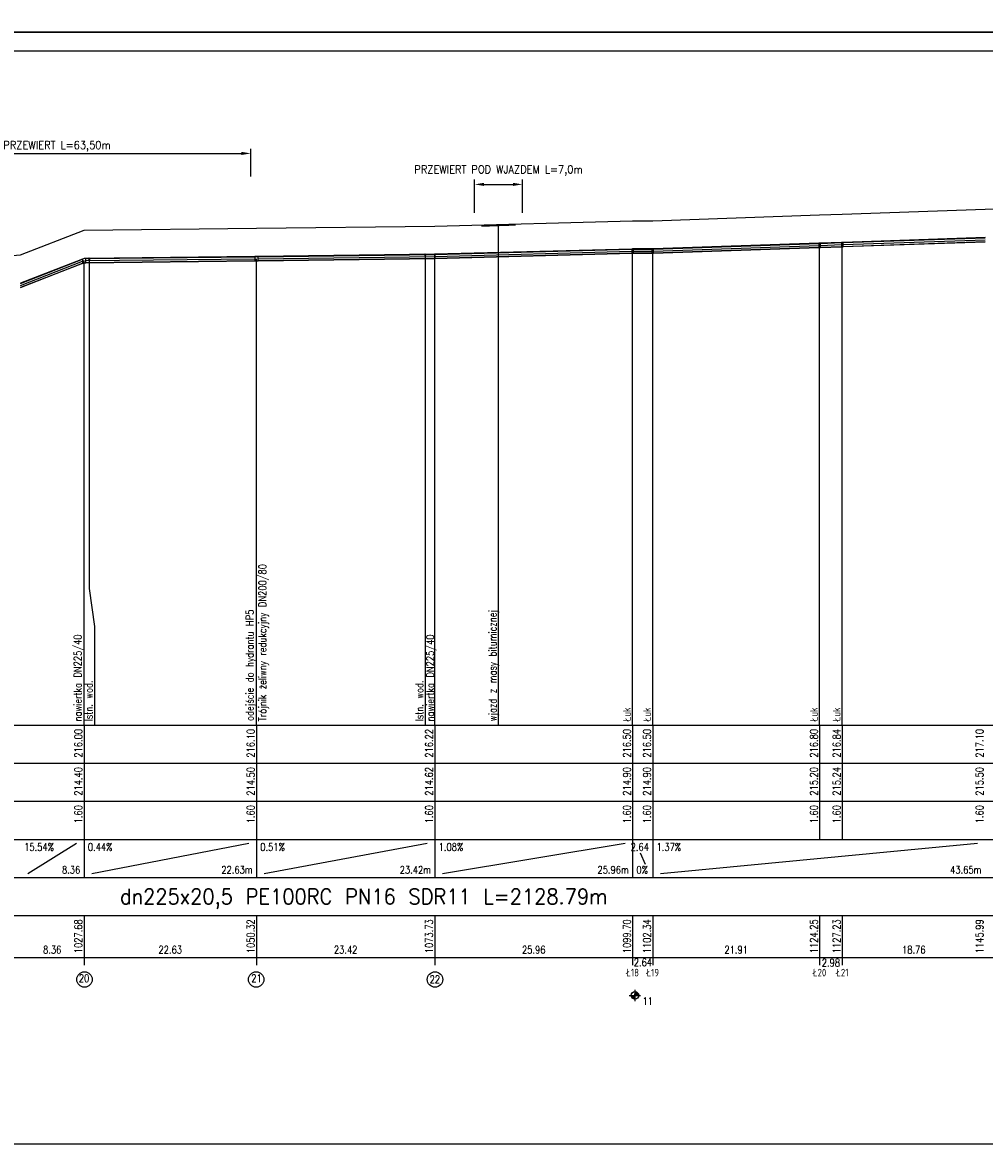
# Model space of a CAD drawing. Extents: x 122 to 1445, y -293 to 2085.
# Tile 24 of 38: x 703 to 955, y 1194 to 1491. Entities that reach past the tile are written whole.
import ezdxf
from ezdxf.enums import TextEntityAlignment as Align

# ---------------------------------------------------------------- set-up
doc = ezdxf.new("R2010")
doc.units = 0
doc.header["$LTSCALE"] = 0.2
doc.header["$MEASUREMENT"] = 0
doc.layers.get('Defpoints').update_dxf_attribs({"linetype": 'CONTINUOUS'})
for name, color, linetype in [('Armatura', 7, 'CONTINUOUS'), ('Liczby', 7, 'CONTINUOUS'), ('Linie_odn', 7, 'CONTINUOUS'), ('Linie_opisowe', 7, 'CONTINUOUS'), ('Linie_tabeli', 7, 'CONTINUOUS'), ('Odcinki', 7, 'CONTINUOUS'), ('Opis_PZ', 7, 'CONTINUOUS'), ('Opis_uzbr_n', 7, 'CONTINUOUS'), ('Opis_uzbr_p', 7, 'CONTINUOUS'), ('Osie', 7, 'CONTINUOUS'), ('Teren_istn', 3, 'CONTINUOUS'), ('Uzbr_nadz', 7, 'CONTINUOUS'), ('Uzbr_podz', 7, 'CONTINUOUS'), ('warstwa_nr_0', 8, 'CONTINUOUS'), ('Wezly', 7, 'CONTINUOUS')]:
    doc.layers.add(name, color=color, linetype=linetype)
doc.styles.add('S', font='simplex.shx', dxfattribs={"width": 0.9, "height": 2.1})
doc.styles.get("Standard").update_dxf_attribs({"font": 'txt.shx'})
doc.dimstyles.new('ISO-25', dxfattribs={"dimtxt": 2.5, "dimasz": 2.5, "dimexe": 1.25, "dimexo": 0.625, "dimtad": 1, "dimdec": 4, "dimdsep": 46, "dimtxsty": 'Standard', "dimcen": 2.5, "dimadec": 0, "dimazin": 0, "dimtfac": 1, "dimtdec": 4, "dimtmove": 0, "dimatfit": 3, "dimfxl": 1, "dimtolj": 1, "dimtzin": 0, "dimarcsym": 0})

# ---------------------------------------------------------------- blocks, each defined once
blk = doc.blocks.new('*D4')
at = {"layer": 'Defpoints', "color": 0, "transparency": 16777216}
for p in [(833.97, 1448.77), (821.42, 1440.64), (833.97, 1440.64)]:
    blk.add_point(p, dxfattribs=at)
at = {"layer": 'Linie_odn', "color": 0, "lineweight": -2, "transparency": 16777216}
for p, q in [((821.42, 1441.26), (821.42, 1450.02)), ((833.97, 1441.26), (833.97, 1450.02)), ((823.92, 1448.77), (831.47, 1448.77))]:
    blk.add_line(p, q, dxfattribs=at)
at = {"layer": 'Linie_odn', "color": 0, "transparency": 16777216}
for points in [[(823.92, 1449.19), (823.92, 1448.35), (821.42, 1448.77)], [(831.47, 1449.19), (831.47, 1448.35), (833.97, 1448.77)]]:
    blk.add_solid(points, dxfattribs=at)
at = {"layer": 'Linie_odn', "color": 0, "transparency": 16777216, "insert": (827.7, 1452.4), "char_height": 2.1, "width": 47.6614, "attachment_point": 5, "style": 'S'}
blk.add_mtext('\\A1;PRZEWIERT POD WJAZDEM L=7,0m', dxfattribs=at)
blk = doc.blocks.new('*D6')
at = {"layer": 'Defpoints', "color": 0, "transparency": 16777216}
for p in [(762.67, 1456.9), (662.6, 1450.27), (762.67, 1450.19)]:
    blk.add_point(p, dxfattribs=at)
at = {"layer": 'Linie_odn', "color": 0, "lineweight": -2, "transparency": 16777216}
for p, q in [((662.6, 1450.9), (662.6, 1458.15)), ((665.1, 1456.9), (760.17, 1456.9)), ((762.67, 1450.81), (762.67, 1458.15))]:
    blk.add_line(p, q, dxfattribs=at)
at = {"layer": 'Linie_odn', "color": 0, "transparency": 16777216}
for points in [[(665.1, 1457.32), (665.1, 1456.49), (662.6, 1456.9)], [(760.17, 1457.32), (760.17, 1456.49), (762.67, 1456.9)]]:
    blk.add_solid(points, dxfattribs=at)
at = {"layer": 'Linie_odn', "color": 0, "transparency": 16777216, "insert": (711.79, 1458.78), "char_height": 2.1, "width": 47.6614, "attachment_point": 5, "style": 'S'}
blk.add_mtext('\\A1;PRZEWIERT L=63,50m', dxfattribs=at)

msp = doc.modelspace()

# ---------------------------------------------------------------- linework, layer by layer
at = {"layer": 'Armatura'}
for p, q in [((810.97927, 1430.40144), (810.88927, 1430.39904)), ((810.88927, 1430.39904), (810.88927, 1429.27404)), ((810.97927, 1430.37464), (810.88927, 1430.37224)), ((810.88927, 1429.30084), (810.97927, 1429.30324)), ((810.88927, 1429.27404), (810.97927, 1429.27644)), ((811.06927, 1430.40384), (810.97927, 1430.40144)), ((811.06927, 1430.37704), (810.97927, 1430.37464)), ((810.97927, 1429.30324), (811.06927, 1429.30564)), ((810.97927, 1429.27644), (811.06927, 1429.27884)), ((811.06927, 1429.27884), (811.06927, 1430.40384))]:
    msp.add_line(p, q, dxfattribs=at)
at = {"layer": 'Liczby'}
for p, q in [((862.01267, 1235.73894), (865.01267, 1235.73894)), ((862.51507, 1235.66914), (864.51027, 1235.80874)), ((862.52237, 1235.59974), (864.50297, 1235.87814)), ((862.53457, 1235.53104), (864.49077, 1235.94684)), ((862.55137, 1235.46334), (864.47397, 1236.01454)), ((862.57297, 1235.39694), (864.45237, 1236.08094)), ((862.59917, 1235.33224), (864.42617, 1236.14564)), ((862.62977, 1235.26944), (864.39557, 1236.20844)), ((862.66467, 1235.20904), (864.36067, 1236.26884)), ((862.70367, 1235.15114), (864.32167, 1236.32674)), ((862.74667, 1235.09614), (864.27867, 1236.38174)), ((862.79337, 1235.04424), (864.23197, 1236.43364)), ((862.84357, 1234.99584), (864.18177, 1236.48204)), ((862.89697, 1234.95094), (864.12837, 1236.52694)), ((862.95347, 1234.90994), (864.07187, 1236.56794)), ((863.01267, 1234.87294), (864.01267, 1236.60494)), ((863.07427, 1234.84014), (863.95107, 1236.63774)), ((863.13807, 1234.81174), (863.88727, 1236.66614)), ((863.20367, 1234.78784), (863.82167, 1236.69004)), ((863.27077, 1234.76864), (863.75457, 1236.70924)), ((863.33907, 1234.75414), (863.68627, 1236.72374)), ((863.40817, 1234.74444), (863.61717, 1236.73344)), ((863.47777, 1234.73954), (863.54757, 1236.73834)), ((863.51267, 1237.23894), (863.51267, 1234.23894))]:
    msp.add_line(p, q, dxfattribs=at)
msp.add_circle((863.51267, 1235.73894), 1, dxfattribs=at)
at = {"layer": 'Linie_opisowe'}
for p, q in [((827.63927, 1438.2881), (827.63927, 1306.73894)), ((808.41717, 1430.30594), (808.41717, 1306.73894))]:
    msp.add_line(p, q, dxfattribs=at)
msp.add_lwpolyline([(720.20997, 1429.25344), (720.20997, 1342.65894), (721.57777, 1332.65894), (721.57777, 1306.73894)], dxfattribs=at)
at = {"layer": 'Linie_tabeli'}
for p, q in [((258.52647, 1306.73894), (1073.90927, 1306.73894)), ((718.87777, 1306.73894), (718.87777, 1276.73894)), ((764.14577, 1306.73894), (764.14577, 1276.73894)), ((810.97927, 1306.73894), (810.97927, 1276.73894)), ((862.90727, 1306.73894), (862.90727, 1276.73894)), ((868.18747, 1306.73894), (868.18747, 1276.73894)), ((912.00487, 1306.73894), (912.00487, 1276.73894)), ((917.96657, 1306.73894), (917.96657, 1276.73894)), ((258.52647, 1296.73894), (1071.20927, 1296.73894)), ((258.52647, 1286.73894), (1071.20927, 1286.73894)), ((258.52647, 1276.73894), (1071.20927, 1276.73894)), ((704.15047, 1267.73894), (716.87777, 1275.73894)), ((718.87777, 1276.73894), (718.87777, 1266.73894)), ((720.87777, 1267.73894), (762.14577, 1275.73894)), ((764.14577, 1276.73894), (764.14577, 1266.73894)), ((766.14577, 1267.73894), (808.97927, 1275.73894)), ((810.97927, 1276.73894), (810.97927, 1266.73894)), ((812.97927, 1267.73894), (860.90727, 1275.73894)), ((862.90727, 1276.73894), (862.90727, 1266.73894)), ((868.18747, 1276.73894), (868.18747, 1266.73894)), ((870.18747, 1267.73894), (953.49537, 1275.73894)), ((864.90727, 1273.23894), (866.18747, 1270.23894)), ((258.52647, 1266.73894), (1071.20927, 1266.73894)), ((258.52647, 1256.73894), (1071.20927, 1256.73894)), ((718.87777, 1256.73894), (718.87777, 1243.73894)), ((764.14577, 1256.73894), (764.14577, 1243.73894)), ((810.97927, 1256.73894), (810.97927, 1243.73894)), ((862.90727, 1256.73894), (862.90727, 1243.73894)), ((868.18747, 1256.73894), (868.18747, 1243.73894)), ((912.00487, 1256.73894), (912.00487, 1243.73894)), ((917.96657, 1256.73894), (917.96657, 1243.73894)), ((258.52647, 1245.73894), (1071.20927, 1245.73894))]:
    msp.add_line(p, q, dxfattribs=at)
msp.add_lwpolyline([(146.68012, 1196.76042), (1216.59527, 1196.76042), (1216.59527, 1483.76042), (146.68012, 1483.76042)], close=True, dxfattribs=at)
for points in [[(912.00487, 1306.73894), (912.00487, 1432.74454)], [(917.96657, 1306.73894), (917.96657, 1432.94944)], [(718.87777, 1306.73894), (718.87777, 1428.73894)], [(764.14577, 1306.73894), (764.14577, 1429.23894)], [(810.97927, 1306.73894), (810.97927, 1429.83894)], [(862.90727, 1306.73894), (862.90727, 1431.23894)], [(868.18747, 1306.73894), (868.18747, 1431.23894)]]:
    msp.add_lwpolyline(points, dxfattribs=at)
for centre in [(718.98429, 1239.92385), (764.06424, 1239.92385), (811.02497, 1239.92385)]:
    msp.add_circle(centre, 2.02278, dxfattribs=at)
at = {"layer": 'Odcinki'}
for points in [[(918.18087, 1433.49244), (955.49537, 1434.77464), (955.49537, 1434.80144), (918.18087, 1433.51924)], [(810.97927, 1430.37464), (862.69297, 1431.76884), (862.69297, 1431.79564), (810.97927, 1430.40144)], [(863.12157, 1431.77464), (867.97317, 1431.77464), (867.97317, 1431.80144), (863.12157, 1431.80144)], [(868.40177, 1431.78204), (911.79067, 1433.27294), (911.79067, 1433.29974), (868.40177, 1431.80884)], [(868.40177, 1430.71054), (911.79067, 1432.20144), (911.79067, 1432.17474), (868.40177, 1430.68384)], [(912.21917, 1433.28764), (917.75227, 1433.47774), (917.75227, 1433.50454), (912.21917, 1433.31444)], [(912.21917, 1432.21624), (917.75227, 1432.40634), (917.75227, 1432.37954), (912.21917, 1432.18944)], [(918.18087, 1432.42104), (955.49537, 1433.70324), (955.49537, 1433.67644), (918.18087, 1432.39424)], [(702.15047, 1422.77464), (718.44927, 1429.10814), (718.44927, 1429.13494), (702.15047, 1422.80144)], [(719.30637, 1429.27934), (763.71717, 1429.76994), (763.71717, 1429.79674), (719.30637, 1429.30614)], [(719.30637, 1428.20794), (763.71717, 1428.69854), (763.71717, 1428.67174), (719.30637, 1428.18114)], [(764.57437, 1429.78014), (810.97927, 1430.37464), (810.97927, 1430.40144), (764.57437, 1429.80694)], [(764.57437, 1428.70874), (810.97927, 1429.30324), (810.97927, 1429.27644), (764.57437, 1428.68194)], [(810.97927, 1429.30324), (862.69297, 1430.69744), (862.69297, 1430.67064), (810.97927, 1429.27644)], [(863.12157, 1430.70324), (867.97317, 1430.70324), (867.97317, 1430.67644), (863.12157, 1430.67644)], [(702.15047, 1421.70324), (718.44927, 1428.03664), (718.44927, 1428.00994), (702.15047, 1421.67644)]]:
    msp.add_lwpolyline(points, close=True, dxfattribs=at)
at = {"layer": 'Osie'}
for p, q in [((868.40177, 1431.24634), (911.79067, 1432.73724)), ((912.21917, 1432.75194), (917.75227, 1432.94204)), ((918.18087, 1432.95674), (955.49537, 1434.23894)), ((702.15047, 1422.23894), (718.44927, 1428.57244)), ((719.30637, 1428.74364), (763.71717, 1429.23424)), ((764.57437, 1429.24444), (810.97927, 1429.83894)), ((810.97927, 1429.83894), (862.69297, 1431.23314)), ((863.12157, 1431.23894), (867.97317, 1431.23894))]:
    msp.add_line(p, q, dxfattribs=at)
at = {"layer": 'Teren_istn'}
msp.add_lwpolyline([(258.52647, 1403.73894), (361.80977, 1407.38894), (469.90647, 1415.23894), (499.85597, 1415.73894), (524.96217, 1418.08894), (555.15917, 1419.85374), (587.41697, 1421.73894), (660.71457, 1426.73894), (702.15047, 1430.23894), (718.87777, 1436.73894), (764.14577, 1437.23894), (810.97927, 1437.83894), (862.90727, 1439.23894), (868.18747, 1439.23894), (912.00487, 1440.74454), (917.96657, 1440.94944), (955.49537, 1442.23894), (1026.18067, 1444.57224), (1031.22937, 1444.73894), (1067.59927, 1445.73894), (1071.20927, 1445.73894), (1071.57929, 1445.74186)], dxfattribs=at)
at = {"layer": 'Uzbr_nadz'}
msp.add_lwpolyline([(823.18031, 1437.88451, 0.5, 0.5, 0), (832.18031, 1438.19381, 0.5, 0.5, 0)], format="xyseb", dxfattribs=at)
at = {"layer": 'Uzbr_podz'}
for centre, radius in [((720.20997, 1429.25344), 0.2362), ((720.20997, 1429.25344), 0.225), ((808.41717, 1430.30594), 0.2362), ((808.41717, 1430.30594), 0.225)]:
    msp.add_circle(centre, radius, dxfattribs=at)
at = {"layer": 'warstwa_nr_0'}
for points in [[(121.68012, 1488.76042), (1221.37834, 1488.76042), (1221.37834, 1785.76042), (121.68012, 1785.76042)], [(121.68012, 1191.76042), (1221.37834, 1191.76042), (1221.37834, 1488.76042), (121.68012, 1488.76042)]]:
    msp.add_lwpolyline(points, close=True, dxfattribs=at)
at = {"layer": 'Wezly'}
for p, q in [((862.90727, 1431.80144), (862.69297, 1431.79564)), ((862.69297, 1431.79564), (862.69297, 1430.67064)), ((862.90727, 1431.77464), (862.69297, 1431.76884)), ((863.12157, 1431.80144), (862.90727, 1431.80144)), ((863.12157, 1431.77464), (862.90727, 1431.77464)), ((863.12157, 1430.67644), (863.12157, 1431.80144)), ((868.18747, 1431.80144), (867.97317, 1431.80144)), ((867.97317, 1431.80144), (867.97317, 1430.67644)), ((868.18747, 1431.77464), (867.97317, 1431.77464)), ((868.40177, 1431.80884), (868.18747, 1431.80144)), ((868.40177, 1431.78204), (868.18747, 1431.77464)), ((868.40177, 1430.68384), (868.40177, 1431.80884)), ((912.00487, 1433.30704), (911.79067, 1433.29974)), ((911.79067, 1433.29974), (911.79067, 1432.17474)), ((912.00487, 1433.28024), (911.79067, 1433.27294)), ((911.79067, 1432.20144), (912.00487, 1432.20884)), ((911.79067, 1432.17474), (912.00487, 1432.18204)), ((912.21917, 1433.31444), (912.00487, 1433.30704)), ((912.21917, 1433.28764), (912.00487, 1433.28024)), ((912.00487, 1432.20884), (912.21917, 1432.21624)), ((912.00487, 1432.18204), (912.21917, 1432.18944)), ((912.21917, 1432.18944), (912.21917, 1433.31444)), ((917.96657, 1433.51194), (917.75227, 1433.50454)), ((917.75227, 1433.50454), (917.75227, 1432.37954)), ((917.96657, 1433.48514), (917.75227, 1433.47774)), ((917.75227, 1432.40634), (917.96657, 1432.41374)), ((917.75227, 1432.37954), (917.96657, 1432.38694)), ((918.18087, 1433.51924), (917.96657, 1433.51194)), ((918.18087, 1433.49244), (917.96657, 1433.48514)), ((917.96657, 1432.41374), (918.18087, 1432.42104)), ((917.96657, 1432.38694), (918.18087, 1432.39424)), ((918.18087, 1432.39424), (918.18087, 1433.51924)), ((718.87777, 1429.30144), (718.44927, 1429.13494)), ((718.87777, 1429.27464), (718.44927, 1429.10814)), ((718.44927, 1429.13494), (718.44927, 1428.00994)), ((719.30637, 1429.30614), (718.87777, 1429.30144)), ((719.30637, 1429.27934), (718.87777, 1429.27464)), ((719.30637, 1428.18114), (719.30637, 1429.30614)), ((764.14577, 1429.80144), (763.71717, 1429.79674)), ((763.71717, 1429.79674), (763.71717, 1428.67174)), ((764.14577, 1429.77464), (763.71717, 1429.76994)), ((763.71717, 1428.69854), (764.14577, 1428.70324)), ((763.71717, 1428.67174), (764.14577, 1428.67644)), ((764.57437, 1429.80694), (764.14577, 1429.80144)), ((764.57437, 1429.78014), (764.14577, 1429.77464)), ((764.14577, 1428.70324), (764.57437, 1428.70874)), ((764.14577, 1428.67644), (764.57437, 1428.68194)), ((764.57437, 1428.68194), (764.57437, 1429.80694)), ((862.69297, 1430.69744), (862.90727, 1430.70324)), ((862.69297, 1430.67064), (862.90727, 1430.67644)), ((862.90727, 1430.70324), (863.12157, 1430.70324)), ((862.90727, 1430.67644), (863.12157, 1430.67644)), ((867.97317, 1430.70324), (868.18747, 1430.70324)), ((867.97317, 1430.67644), (868.18747, 1430.67644)), ((868.18747, 1430.70324), (868.40177, 1430.71054)), ((868.18747, 1430.67644), (868.40177, 1430.68384)), ((718.44927, 1428.03664), (718.87777, 1428.20324)), ((718.44927, 1428.00994), (718.87777, 1428.17644)), ((718.87777, 1428.20324), (719.30637, 1428.20794)), ((718.87777, 1428.17644), (719.30637, 1428.18114))]:
    msp.add_line(p, q, dxfattribs=at)

# ---------------------------------------------------------------- texts
at = {"layer": 'Liczby', "width": 0.8}
for s, p in [('216.00', (718.37777, 1305.73894)), ('216.10', (763.64577, 1305.73894)), ('216.22', (810.47927, 1305.73894)), ('216.50', (862.40727, 1305.73894)), ('216.50', (867.68747, 1305.73894)), ('216.80', (911.50487, 1305.73894)), ('216.84', (917.46657, 1305.73894)), ('217.10', (954.99537, 1305.73894)), ('214.40', (718.37777, 1295.73894)), ('214.50', (763.64577, 1295.73894)), ('214.62', (810.47927, 1295.73894)), ('214.90', (862.40727, 1295.73894)), ('214.90', (867.68747, 1295.73894)), ('215.20', (911.50487, 1295.73894)), ('215.24', (917.46657, 1295.73894)), ('215.50', (954.99537, 1295.73894)), ('1.60', (718.37777, 1285.73894)), ('1.60', (763.64577, 1285.73894)), ('1.60', (810.47927, 1285.73894)), ('1.60', (862.40727, 1285.73894)), ('1.60', (867.68747, 1285.73894)), ('1.60', (911.50487, 1285.73894)), ('1.60', (917.46657, 1285.73894)), ('1.60', (954.99537, 1285.73894)), ('1027.68', (718.37777, 1255.73894)), ('1050.32', (763.64577, 1255.73894)), ('1073.73', (810.47927, 1255.73894)), ('1099.70', (862.40727, 1255.73894)), ('1102.34', (867.68747, 1255.73894)), ('1124.25', (911.50487, 1255.73894)), ('1127.23', (917.46657, 1255.73894)), ('1145.99', (954.99537, 1255.73894))]:
    msp.add_text(s, height=2, rotation=90, dxfattribs=at).set_placement(p, align=Align.RIGHT)
for s, p in [('15.54%', (703.15047, 1273.73894)), ('0.44%', (719.87777, 1273.73894)), ('0.51%', (765.14577, 1273.73894)), ('1.08%', (811.97927, 1273.73894)), ('1.37%', (869.18747, 1273.73894)), ('0%', (863.90727, 1267.73894)), ('11', (865.51267, 1233.23894))]:
    msp.add_text(s, height=2, dxfattribs=at).set_placement(p)
for s, p in [('2.64', (867.18747, 1273.73894)), ('8.36', (717.87777, 1267.73894)), ('22.63m', (763.14577, 1267.73894)), ('23.42m', (809.97927, 1267.73894)), ('25.96m', (861.90727, 1267.73894)), ('43.65m', (954.49537, 1267.73894))]:
    msp.add_text(s, height=2, dxfattribs=at).set_placement(p, align=Align.RIGHT)
at = {"layer": 'Liczby', "width": 0.880734}
msp.add_text('dn225x20,5 PE100RC PN16 SDR11 L=2128.79m', height=4, dxfattribs=at).set_placement((728.30297, 1259.73894), (856.30297, 1259.73894), align=Align.FIT)
at = {"layer": 'Liczby', "width": 0.8}
for s, p in [('8.36', (710.51417, 1246.73894)), ('22.63', (741.51177, 1246.73894)), ('23.42', (787.56257, 1246.73894)), ('25.96', (836.94327, 1246.73894)), ('21.91', (890.09617, 1246.73894)), ('18.76', (936.73097, 1246.73894)), ('2.64', (865.60357, 1243.42432)), ('2.98', (914.96922, 1243.34776)), ('Ł18', (862.90727, 1240.73894)), ('Ł19', (868.18747, 1240.73894)), ('Ł20', (912.00487, 1240.73894)), ('Ł21', (917.96657, 1240.73894)), ('20', (718.87777, 1239.25237)), ('21', (764.14577, 1239.24973)), ('22', (810.97927, 1238.96774))]:
    msp.add_text(s, height=2, dxfattribs=at).set_placement(p, align=Align.CENTER)
at = {"layer": 'Opis_PZ', "width": 0.8}
for s, p in [('Trójnik żeliwny redukcyjny DN200/80', (766.71664, 1307.73734)), ('odejście do hydrantu HP5', (763.36587, 1307.84312)), ('nawiertka DN225/40', (718.20658, 1307.71504)), ('nawiertka DN225/40', (810.75128, 1307.71504)), ('Łuk', (862.40727, 1307.73894)), ('Łuk', (867.68747, 1307.73894)), ('Łuk', (911.50487, 1307.73894)), ('Łuk', (917.46657, 1307.73894))]:
    msp.add_text(s, height=2, rotation=90, dxfattribs=at).set_placement(p)
at = {"layer": 'Opis_uzbr_n', "width": 0.8}
msp.add_text('wjazd z masy bitumicznej', height=2, rotation=90, dxfattribs=at).set_placement((827.13927, 1307.73894))
at = {"layer": 'Opis_uzbr_p', "width": 0.8}
for p in [(721.07777, 1307.73894), (807.91717, 1307.73894)]:
    msp.add_text('Istn. wod. ', height=2, rotation=90, dxfattribs=at).set_placement(p)

# ---------------------------------------------------------------- dimensions: what is measured, and where the dimension line sits
at = {"layer": 'Linie_odn'}
for base, p1, p2, text, picture, middle in [((762.67044, 1456.90495), (662.60403, 1450.27444), (762.67044, 1450.18603), 'PRZEWIERT L=63,50m', '*D6', (711.78636, 1456.90495)), ((833.97298, 1448.77001), (821.41948, 1440.63991), (833.97298, 1440.63991), 'PRZEWIERT POD WJAZDEM L=7,0m', '*D4', (827.69623, 1448.77001))]:
    dim = msp.add_linear_dim(base=base, p1=p1, p2=p2, text=text, dimstyle='ISO-25', override={"dimtxsty": 'S'}, dxfattribs=at)
    dim.commit()
    dim.dimension.update_dxf_attribs({"geometry": picture, "text_midpoint": middle, "dimtype": 160})

doc.saveas('drawing.dxf')
